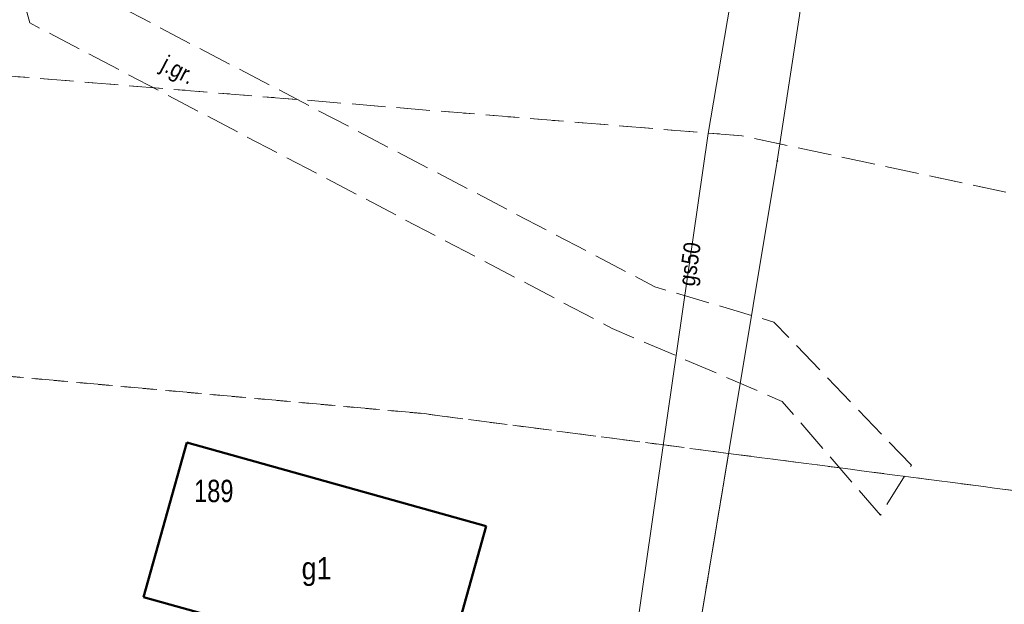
# Model space of a CAD drawing. Header units: metres. Extents: x 7523615 to 7533948, y 5492686 to 5502120.
# Tile 69 of 256: x 7529164 to 7529208, y 5498253 to 5498279. Entities that reach past the tile are written whole.
import ezdxf
from ezdxf.enums import TextEntityAlignment as Align

# ---------------------------------------------------------------- set-up
doc = ezdxf.new("R2010")
doc.units = ezdxf.units.M
for name, pattern in [('1.5_0.5', [2, 1.5, -0.5]), ('219-500', [0]), ('egkk-500', [2, 1.5, -0.5]), ('egug-500', [1, 0.5, -0.5])]:
    doc.linetypes.add(name, pattern=pattern)
doc.layers.get('0').update_dxf_attribs({"color": 2, "lineweight": 5})
doc.styles.get("Standard").update_dxf_attribs({"font": 'Working1250', "width": 0.75})

# ---------------------------------------------------------------- blocks, each defined once
blk = doc.blocks.new('203')
at = {"linetype": 'Continuous', "lineweight": 0}
h = blk.add_hatch(color=0, dxfattribs=at)
edge = h.paths.add_edge_path()
edge.add_arc((0, 0), 0.045, 0, 360)

msp = doc.modelspace()

# ---------------------------------------------------------------- linework, layer by layer
at = {"layer": '217-kontur klasyfikacyjny', "color": 7, "linetype": 'egkk-500', "lineweight": 18, "flags": 128}
for points in [[(7529196.62, 5498273.8), (7529162.95, 5498276.55)], [(7529276.89, 5498256.64), (7529196.62, 5498273.8)], [(7529182.4, 5498261.36), (7529159.87, 5498263.39)], [(7529196.03, 5498259.58), (7529182.4, 5498261.36)], [(7529190.28, 5498224.96), (7529196.03, 5498259.58)], [(7529196.03, 5498259.58), (7529236.69, 5498254.28)]]:
    msp.add_lwpolyline(points, dxfattribs=at)
at = {"layer": '218-kontur użytku gruntowego', "color": 7, "linetype": 'egug-500', "lineweight": 18, "flags": 128}
for points in [[(7529196.62, 5498273.8), (7529162.95, 5498276.55)], [(7529276.89, 5498256.64), (7529196.62, 5498273.8)], [(7529159.87, 5498263.39), (7529182.4, 5498261.36)], [(7529182.4, 5498261.36), (7529196.03, 5498259.58)], [(7529196.03, 5498259.58), (7529190.28, 5498224.96)], [(7529236.69, 5498254.28), (7529196.03, 5498259.58)]]:
    msp.add_lwpolyline(points, dxfattribs=at)
at = {"layer": '219-działka ewidencyjna', "color": 3, "linetype": '219-500', "lineweight": 18, "flags": 128}
for points in [[(7529198.21, 5498272.67), (7529207.61, 5498334.13)], [(7529188.6, 5498214.87), (7529198.21, 5498272.67)]]:
    msp.add_lwpolyline(points, dxfattribs=at)
at = {"layer": '312-budynek ewidencyjny', "color": 7, "linetype": 'CONTINUOUS', "lineweight": 50, "flags": 128}
for points in [[(7529169.85, 5498253.15), (7529171.78, 5498260.07)], [(7529171.78, 5498260.07), (7529185.18, 5498256.33)], [(7529185.18, 5498256.33), (7529182.36, 5498246.23)], [(7529179.77, 5498250.38), (7529169.85, 5498253.15)]]:
    msp.add_lwpolyline(points, dxfattribs=at)
at = {"layer": 'jezdnia', "color": 7, "linetype": '1.5_0.5', "lineweight": 18, "flags": 128}
msp.add_lwpolyline([(7529174.21, 5498349.03), (7529166.39, 5498310.18), (7529164.09, 5498290.13), (7529166.75, 5498280.65), (7529192.73, 5498267.04), (7529198.06, 5498265.46), (7529204.21, 5498259.05), (7529202.82, 5498256.82), (7529198.43, 5498261.91), (7529190.82, 5498265.18), (7529164.76, 5498278.85), (7529161.71, 5498290.21), (7529164.53, 5498310.65), (7529172.04, 5498348.89)], close=True, dxfattribs=at)
at = {"layer": 'przewód gazowy', "color": 7, "linetype": 'CONTINUOUS', "lineweight": 18, "flags": 128}
msp.add_lwpolyline([(7529164.57, 5498307.06), (7529199.53, 5498299.88), (7529195.12, 5498273.91), (7529190.76, 5498243.68), (7529189.57, 5498221.58), (7529196.89, 5498216.72)], dxfattribs=at)

# ---------------------------------------------------------------- block references
at = {"layer": '203-punkt graniczny', "color": 3, "linetype": 'CONTINUOUS', "lineweight": 18}
msp.add_blockref('203', (7529198.21, 5498272.67), dxfattribs=at)

# ---------------------------------------------------------------- texts
at = {"layer": '312-oznaczenie budynku ewidencyjnego', "color": 7, "linetype": 'CONTINUOUS', "lineweight": 18, "width": 0.79}
msp.add_text('189', height=1, dxfattribs=at).set_placement((7529172.11, 5498257.4))
at = {"layer": '312-oznaczenie budynku ewidencyjnego-Atr117', "color": 7, "width": 0.9}
msp.add_text('g1', height=1, dxfattribs=at).set_placement((7529177.59, 5498254.44), align=Align.MIDDLE_CENTER)
at = {"layer": 'jezdnia-Atr17', "color": 7, "width": 0.9}
msp.add_text('j.gr.', height=0.75, rotation=-27.68, dxfattribs=at).set_placement((7529170.56, 5498276.77))
at = {"layer": 'przewód gazowy-Atr1', "color": 7, "width": 0.9}
msp.add_text('gs50', height=0.75, rotation=81.793, dxfattribs=at).set_placement((7529194.14, 5498267.09), align=Align.MIDDLE_LEFT)

doc.saveas('drawing.dxf')
